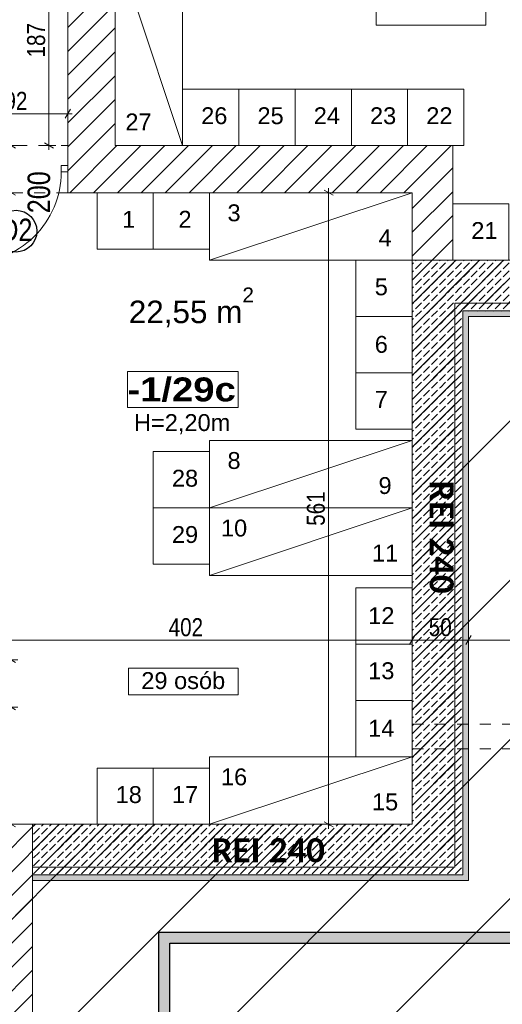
# Model space of a CAD drawing. Header units: centimetres. Extents: x 18292 to 3593338517, y 11794 to 62103.
# Tile 58 of 147: x 898357205 to 898357634, y 53985 to 54859. Entities that reach past the tile are written whole.
import ezdxf

# ---------------------------------------------------------------- set-up
doc = ezdxf.new("R2010")
doc.units = ezdxf.units.CM
doc.header["$MEASUREMENT"] = 0
doc.linetypes.add('Dashed-002', pattern=[20, 10, -10])
for name, color, linetype in [('410-Fundamenty', 7, 'Continuous'), ('499-Wymiary i opisy', 7, 'Continuous'), ('__PROJEKTOWANE', 7, 'Continuous'), ('__PROJEKTOWANE_WYPOSAŻENIE', 7, 'Continuous'), ('MF-NR', 7, 'Continuous'), ('MF_KRESKOWANIE', 7, 'Continuous'), ('MF_NR', 7, 'Continuous'), ('MF_OKNA', 7, 'Continuous'), ('MF_przerywana', 7, 'Continuous'), ('MF_SCIANY_KONSTR', 7, 'Continuous'), ('MF_WIDOK', 7, 'Continuous')]:
    doc.layers.add(name, color=color, linetype=linetype)
doc.styles.add('GENERATED_STYLE_2', font='txt')
doc.styles.add('GENERATED_STYLE_4', font='txt')
doc.styles.add('GENERATED_STYLE_5', font='txt')
doc.styles.add('GENERATED_STYLE_8', font='txt')
doc.dimstyles.new('GENERATED_STYLE__1', dxfattribs={"dimtxt": 16, "dimasz": 6.08, "dimexe": 0.18, "dimexo": 0.0625, "dimgap": 0.09, "dimtad": 1, "dimtih": 1, "dimtoh": 1, "dimdec": 0, "dimzin": 0, "dimdsep": 46, "dimtxsty": 'GENERATED_STYLE_4', "dimblk": 'ARROWHEAD_2', "dimblk1": 'ARROWHEAD_2', "dimblk2": 'ARROWHEAD_2', "dimcen": 0.09, "dimse1": 1, "dimse2": 1, "dimclrd": 7, "dimclre": 7, "dimclrt": 7, "dimadec": 0, "dimazin": 0, "dimtfac": 1, "dimtdec": 4, "dimtmove": 0, "dimatfit": 3, "dimfxl": 0, "dimtolj": 1, "dimtzin": 0, "dimarcsym": 0})
doc.dimstyles.new('GENERATED_STYLE__2', dxfattribs={"dimtxt": 16, "dimasz": 6.08, "dimexe": 0.18, "dimexo": 0.0625, "dimgap": 0.09, "dimtad": 1, "dimtih": 1, "dimtoh": 1, "dimdec": 0, "dimzin": 0, "dimdsep": 46, "dimtxsty": 'GENERATED_STYLE_4', "dimblk": 'ARROWHEAD_2', "dimblk1": 'ARROWHEAD_2', "dimblk2": 'ARROWHEAD_2', "dimcen": 0.09, "dimse1": 1, "dimse2": 1, "dimclrd": 7, "dimclre": 7, "dimclrt": 7, "dimadec": 0, "dimazin": 0, "dimtfac": 1, "dimtdec": 4, "dimtmove": 2, "dimatfit": 3, "dimfxl": 0, "dimtolj": 1, "dimtzin": 0, "dimarcsym": 0})
doc.dimstyles.new('GENERATED_STYLE__3', dxfattribs={"dimtxt": 16, "dimasz": 6.08, "dimexe": 0.18, "dimexo": 0.0625, "dimgap": 0.09, "dimtad": 1, "dimdec": 0, "dimzin": 0, "dimdsep": 46, "dimtxsty": 'GENERATED_STYLE_4', "dimblk": 'ARROWHEAD_2', "dimblk1": 'ARROWHEAD_2', "dimblk2": 'ARROWHEAD_2', "dimcen": 0.09, "dimse1": 1, "dimse2": 1, "dimclrd": 7, "dimclre": 7, "dimclrt": 7, "dimadec": 0, "dimazin": 0, "dimtfac": 1, "dimtdec": 4, "dimtmove": 2, "dimatfit": 3, "dimfxl": 0, "dimtolj": 1, "dimtzin": 0, "dimarcsym": 0})
doc.dimstyles.new('GENERATED_STYLE__4', dxfattribs={"dimtxt": 16, "dimasz": 6.08, "dimexe": 0.18, "dimexo": 0.0625, "dimgap": 0.09, "dimtad": 1, "dimdec": 0, "dimzin": 0, "dimdsep": 46, "dimtxsty": 'GENERATED_STYLE_4', "dimblk": 'ARROWHEAD_2', "dimblk1": 'ARROWHEAD_2', "dimblk2": 'ARROWHEAD_2', "dimcen": 0.09, "dimse1": 1, "dimse2": 1, "dimclrd": 7, "dimclre": 7, "dimclrt": 7, "dimadec": 0, "dimazin": 0, "dimtfac": 1, "dimtdec": 4, "dimtmove": 0, "dimatfit": 3, "dimfxl": 0, "dimtolj": 1, "dimtzin": 0, "dimarcsym": 0})
pattern_1 = [(90, (903196041.2538, 3898003.6053), (-3.4641016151, 0), [2, -4]), (90, (903196039.5217, 3898006.6053), (-3.4641016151, 0), [2, -4]), (150, (903196041.2538, 3898005.6053), (1.7320508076, 3), [2, -4]), (150, (903196037.7897, 3898005.6053), (1.7320508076, 3), [2, -4]), (210, (903196041.2538, 3898003.6053), (-1.7320508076, 3), [2, -4]), (210, (903196037.7897, 3898003.6053), (-1.7320508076, 3), [2, -4])]
pattern_2 = [(45, (903196041.254, 3898003.605), (-7.071067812, 7.071067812), [7.5, -2.5]), (45, (903196041.254, 3898010.676), (-7.071067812, 7.071067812), [7.5, -2.5])]

# ---------------------------------------------------------------- blocks, each defined once
blk = doc.blocks.new('*D342', base_point=(903196041.25, 3898003.61))
at = {"layer": '499-Wymiary i opisy', "color": 7, "linetype": 'Continuous', "lineweight": 13}
for p, q in [((898357483.77, 54703.18), (898357475.77, 54707.8)), ((898357479.77, 54705.49), (898357479.77, 54709.41)), ((898357485.77, 54705.49), (898357473.77, 54705.49)), ((898357479.77, 54144.49), (898357479.77, 54705.49)), ((898357475.77, 54146.8), (898357483.77, 54142.18)), ((898357485.77, 54144.49), (898357473.77, 54144.49)), ((898357479.77, 54140.58), (898357479.77, 54144.49))]:
    blk.add_line(p, q, dxfattribs=at)
at = {"layer": '499-Wymiary i opisy', "color": 7, "lineweight": 13, "insert": (898357476.57, 54409.63), "char_height": 16, "attachment_point": 7, "rotation": 90, "style": 'GENERATED_STYLE_4'}
blk.add_mtext('\\A1;{\\pql;\\fArial Narrow|b0|i0|c238|p34;561}', dxfattribs=at)
blk = doc.blocks.new('ARROWHEAD_2')
at = {"color": 0, "linetype": 'Continuous', "lineweight": 0}
for p, q in [((0, 0), (-1, 0)), ((-0.38, -0.66), (0.38, 0.66))]:
    blk.add_line(p, q, dxfattribs=at)
blk = doc.blocks.new('*D343', base_point=(903196041.25, 3898003.61))
at = {"layer": '499-Wymiary i opisy', "color": 7, "linetype": 'Continuous', "lineweight": 13}
for p, q in [((898357203.45, 54248.49), (898357191.45, 54248.49)), ((898357193.45, 54250.8), (898357201.45, 54246.18)), ((898357197.45, 54144.49), (898357197.45, 54248.49)), ((898357193.45, 54146.8), (898357201.45, 54142.18)), ((898357203.45, 54144.49), (898357191.45, 54144.49)), ((898357197.45, 54140.58), (898357197.45, 54144.49))]:
    blk.add_line(p, q, dxfattribs=at)
at = {"layer": '499-Wymiary i opisy', "color": 7, "lineweight": 13, "insert": (898357194.25, 54181.13), "char_height": 16, "attachment_point": 7, "rotation": 90, "style": 'GENERATED_STYLE_4'}
blk.add_mtext('\\A1;{\\pql;\\fArial Narrow|b0|i0|c238|p34;104}', dxfattribs=at)
blk = doc.blocks.new('*D345', base_point=(903196041.25, 3898003.61))
at = {"layer": '499-Wymiary i opisy', "color": 7, "linetype": 'Continuous', "lineweight": 13}
for p, q in [((898357193.45, 54707.8), (898357201.45, 54703.18)), ((898357203.45, 54705.49), (898357191.45, 54705.49)), ((898357197.45, 54290.49), (898357197.45, 54705.49)), ((898357203.45, 54290.49), (898357191.45, 54290.49)), ((898357193.45, 54292.8), (898357201.45, 54288.18))]:
    blk.add_line(p, q, dxfattribs=at)
at = {"layer": '499-Wymiary i opisy', "color": 7, "lineweight": 13, "insert": (898357194.25, 54482.63), "char_height": 16, "attachment_point": 7, "rotation": 90, "style": 'GENERATED_STYLE_4'}
blk.add_mtext('\\A1;{\\pql;\\fArial Narrow|b0|i0|c238|p34;415}', dxfattribs=at)
blk = doc.blocks.new('*D346', base_point=(903196041.25, 3898003.61))
at = {"layer": '499-Wymiary i opisy', "color": 7, "linetype": 'Continuous', "lineweight": 13}
for p, q in [((898357203.45, 54747.49), (898357191.45, 54747.49)), ((898357193.45, 54749.8), (898357201.45, 54745.18)), ((898357197.45, 54705.49), (898357197.45, 54747.49)), ((898357193.45, 54707.8), (898357201.45, 54703.18)), ((898357203.45, 54705.49), (898357191.45, 54705.49))]:
    blk.add_line(p, q, dxfattribs=at)
at = {"layer": '499-Wymiary i opisy', "color": 7, "lineweight": 13, "insert": (898357194.25, 54725.35), "char_height": 16, "attachment_point": 7, "rotation": 90, "style": 'GENERATED_STYLE_4'}
blk.add_mtext('\\A1;{\\pql;\\fArial Narrow|b0|i0|c238|p34;42}', dxfattribs=at)
blk = doc.blocks.new('*D347', base_point=(903196041.25, 3898003.61))
at = {"layer": '499-Wymiary i opisy', "color": 7, "linetype": 'Continuous', "lineweight": 13}
for p, q in [((898357203.45, 55514.49), (898357191.45, 55514.49)), ((898357193.45, 55516.8), (898357201.45, 55512.18)), ((898357197.45, 54747.49), (898357197.45, 55514.49)), ((898357203.45, 54747.49), (898357191.45, 54747.49)), ((898357193.45, 54749.8), (898357201.45, 54745.18))]:
    blk.add_line(p, q, dxfattribs=at)
at = {"layer": '499-Wymiary i opisy', "color": 7, "lineweight": 13, "insert": (898357194.25, 55115.63), "char_height": 16, "attachment_point": 7, "rotation": 90, "style": 'GENERATED_STYLE_4'}
blk.add_mtext('\\A1;{\\pql;\\fArial Narrow|b0|i0|c238|p34;767}', dxfattribs=at)
blk = doc.blocks.new('*D357', base_point=(903196041.25, 3898003.61))
at = {"layer": '499-Wymiary i opisy', "color": 7, "linetype": 'Continuous', "lineweight": 13}
for p, q in [((898356912.28, 55639.09), (898356907.66, 55631.09)), ((898356909.97, 55629.09), (898356909.97, 55641.09)), ((898356909.97, 55635.09), (898357247.97, 55635.09)), ((898357250.28, 55639.09), (898357245.66, 55631.09)), ((898357247.97, 55629.09), (898357247.97, 55641.09))]:
    blk.add_line(p, q, dxfattribs=at)
at = {"layer": '499-Wymiary i opisy', "color": 7, "lineweight": 13, "insert": (898357063.61, 55638.29), "char_height": 16, "attachment_point": 7, "style": 'GENERATED_STYLE_4'}
blk.add_mtext('\\A1;{\\pql;\\fArial Narrow|b0|i0|c238|p34;338}', dxfattribs=at)
blk = doc.blocks.new('*D358', base_point=(903196041.25, 3898003.61))
at = {"layer": '499-Wymiary i opisy', "color": 7, "linetype": 'Continuous', "lineweight": 13}
for p, q in [((898357250.28, 55639.09), (898357245.66, 55631.09)), ((898357247.97, 55629.09), (898357247.97, 55641.09)), ((898357247.97, 55635.09), (898357289.97, 55635.09)), ((898357292.28, 55639.09), (898357287.66, 55631.09)), ((898357289.97, 55629.09), (898357289.97, 55641.09))]:
    blk.add_line(p, q, dxfattribs=at)
at = {"layer": '499-Wymiary i opisy', "color": 7, "lineweight": 13, "insert": (898357258.73, 55638.29), "char_height": 16, "attachment_point": 7, "style": 'GENERATED_STYLE_4'}
blk.add_mtext('\\A1;{\\pql;\\fArial Narrow|b0|i0|c238|p34;42}', dxfattribs=at)
blk = doc.blocks.new('*D420', base_point=(903196041.25, 3898003.61))
at = {"layer": '499-Wymiary i opisy', "color": 7, "linetype": 'Continuous', "lineweight": 13}
for p, q in [((898357237.24, 54934.49), (898357225.24, 54934.49)), ((898357227.24, 54936.8), (898357235.24, 54932.18)), ((898357231.24, 54747.49), (898357231.24, 54934.49)), ((898357237.24, 54747.49), (898357225.24, 54747.49)), ((898357227.24, 54749.8), (898357235.24, 54745.18)), ((898357231.24, 54743.58), (898357231.24, 54747.49))]:
    blk.add_line(p, q, dxfattribs=at)
at = {"layer": '499-Wymiary i opisy', "color": 7, "lineweight": 13, "insert": (898357228.04, 54825.63), "char_height": 16, "attachment_point": 7, "rotation": 90, "style": 'GENERATED_STYLE_4'}
blk.add_mtext('\\A1;{\\pql;\\fArial Narrow|b0|i0|c238|p34;187}', dxfattribs=at)
blk = doc.blocks.new('*D439', base_point=(903196041.25, 3898003.61))
at = {"layer": '499-Wymiary i opisy', "color": 7, "linetype": 'Continuous', "lineweight": 13}
for p, q in [((898357158.28, 54779.67), (898357153.66, 54771.67)), ((898357155.97, 54769.67), (898357155.97, 54781.67)), ((898357245.66, 54771.67), (898357250.28, 54779.67)), ((898357247.97, 54769.67), (898357247.97, 54781.67)), ((898357155.97, 54775.67), (898357247.97, 54775.67)), ((898357247.97, 54775.67), (898357251.88, 54775.67))]:
    blk.add_line(p, q, dxfattribs=at)
at = {"layer": '499-Wymiary i opisy', "color": 7, "lineweight": 13, "insert": (898357191.73, 54778.87), "char_height": 16, "attachment_point": 7, "style": 'GENERATED_STYLE_4'}
blk.add_mtext('\\A1;{\\pql;\\fArial Narrow|b0|i0|c238|p34;92}', dxfattribs=at)
blk = doc.blocks.new('*D502', base_point=(903196041.25, 3898003.61))
at = {"layer": '499-Wymiary i opisy', "color": 7, "linetype": 'Continuous', "lineweight": 13}
for p, q in [((898357151.97, 54302.15), (898357151.97, 54314.15)), ((898357553.97, 54302.15), (898357553.97, 54314.15)), ((898357154.28, 54312.15), (898357149.66, 54304.15)), ((898357151.97, 54308.15), (898357553.97, 54308.15)), ((898357556.28, 54312.15), (898357551.66, 54304.15))]:
    blk.add_line(p, q, dxfattribs=at)
at = {"layer": '499-Wymiary i opisy', "color": 7, "lineweight": 13, "insert": (898357337.61, 54311.35), "char_height": 16, "attachment_point": 7, "style": 'GENERATED_STYLE_4'}
blk.add_mtext('\\A1;{\\pql;\\fArial Narrow|b0|i0|c238|p34;402}', dxfattribs=at)
blk = doc.blocks.new('*D503', base_point=(903196041.25, 3898003.61))
at = {"layer": '499-Wymiary i opisy', "color": 7, "linetype": 'Continuous', "lineweight": 13}
for p, q in [((898357553.97, 54302.15), (898357553.97, 54314.15)), ((898357603.97, 54302.15), (898357603.97, 54314.15)), ((898357556.28, 54312.15), (898357551.66, 54304.15)), ((898357553.97, 54308.15), (898357603.97, 54308.15)), ((898357606.28, 54312.15), (898357601.66, 54304.15))]:
    blk.add_line(p, q, dxfattribs=at)
at = {"layer": '499-Wymiary i opisy', "color": 7, "lineweight": 13, "insert": (898357568.73, 54311.35), "char_height": 16, "attachment_point": 7, "style": 'GENERATED_STYLE_4'}
blk.add_mtext('\\A1;{\\pql;\\fArial Narrow|b0|i0|c238|p34;50}', dxfattribs=at)
blk = doc.blocks.new('*D504', base_point=(903196041.25, 3898003.61))
at = {"layer": '499-Wymiary i opisy', "color": 7, "linetype": 'Continuous', "lineweight": 13}
for p, q in [((898357603.97, 54302.15), (898357603.97, 54314.15)), ((898358008.97, 54302.15), (898358008.97, 54314.15)), ((898357606.28, 54312.15), (898357601.66, 54304.15)), ((898357603.97, 54308.15), (898358008.97, 54308.15)), ((898358011.28, 54312.15), (898358006.66, 54304.15))]:
    blk.add_line(p, q, dxfattribs=at)
at = {"layer": '499-Wymiary i opisy', "color": 7, "lineweight": 13, "char_height": 16, "attachment_point": 7, "style": 'GENERATED_STYLE_4'}
for s, insert in [('\\A1;{\\pql;\\fArial Narrow|b0|i0|c238|p34;min. 400}', (898357798.45, 54311.35)), ('\\A1;{\\pql;\\fArial Narrow|b0|i0|c238|p34;24}', (898357986.18, 54311.35))]:
    blk.add_mtext(s, dxfattribs=dict(at, insert=insert))
blk = doc.blocks.new('*D518', base_point=(903196041.25, 3898003.61))
at = {"layer": '499-Wymiary i opisy', "color": 7, "linetype": 'Continuous', "lineweight": 13}
for p, q in [((898356693.28, 55007.95), (898356688.66, 54999.95)), ((898356690.97, 54997.95), (898356690.97, 55009.95)), ((898356690.97, 55003.95), (898357247.97, 55003.95)), ((898357250.28, 55007.95), (898357245.66, 54999.95)), ((898357247.97, 54997.95), (898357247.97, 55009.95))]:
    blk.add_line(p, q, dxfattribs=at)
at = {"layer": '499-Wymiary i opisy', "color": 7, "lineweight": 13, "insert": (898356954.11, 55007.15), "char_height": 16, "attachment_point": 7, "style": 'GENERATED_STYLE_4'}
blk.add_mtext('\\A1;{\\pql;\\fArial Narrow|b0|i0|c238|p34;557}', dxfattribs=at)
blk = doc.blocks.new('*D519', base_point=(903196041.25, 3898003.61))
at = {"layer": '499-Wymiary i opisy', "color": 7, "linetype": 'Continuous', "lineweight": 13}
for p, q in [((898357250.28, 55007.95), (898357245.66, 54999.95)), ((898357247.97, 54997.95), (898357247.97, 55009.95)), ((898357247.97, 55003.95), (898357289.97, 55003.95)), ((898357292.28, 55007.95), (898357287.66, 54999.95)), ((898357289.97, 54997.95), (898357289.97, 55009.95))]:
    blk.add_line(p, q, dxfattribs=at)
at = {"layer": '499-Wymiary i opisy', "color": 7, "lineweight": 13, "insert": (898357258.73, 55007.15), "char_height": 16, "attachment_point": 7, "style": 'GENERATED_STYLE_4'}
blk.add_mtext('\\A1;{\\pql;\\fArial Narrow|b0|i0|c238|p34;42}', dxfattribs=at)

msp = doc.modelspace()

# ---------------------------------------------------------------- hatches: boundary and pattern name
at = {"layer": '410-Fundamenty', "linetype": 'Continuous', "lineweight": 0, "true_color": 0x000000}
h = msp.add_hatch(dxfattribs=at)
h.set_pattern_fill('beton_0006', color=18, style=0, pattern_type=2)
h.set_pattern_definition(pattern_2)
h.paths.add_polyline_path([(898357578.97, 54119.49), (898357578.97, 54620.49), (898357553.97, 54645.49), (898357553.97, 54144.49)])
h = msp.add_hatch(dxfattribs=at)
h.set_pattern_fill('beton_0006', color=18, style=0, pattern_type=2)
h.set_pattern_definition(pattern_2)
h.paths.add_polyline_path([(898357578.97, 54620.49), (898357878.97, 54620.49), (898357853.97, 54645.49), (898357553.97, 54645.49)])
h = msp.add_hatch(dxfattribs=at)
h.set_pattern_fill('beton_0006', color=18, style=0, pattern_type=2)
h.set_pattern_definition(pattern_2)
h.paths.add_polyline_path([(898357583.97, 54114.49), (898357583.97, 54615.49), (898357578.97, 54620.49), (898357578.97, 54119.49)])
h = msp.add_hatch(dxfattribs=at)
h.set_pattern_fill('beton_0006', color=18, style=0, pattern_type=2)
h.set_pattern_definition(pattern_2)
h.paths.add_polyline_path([(898357583.97, 54615.49), (898357883.97, 54615.49), (898357878.97, 54620.49), (898357578.97, 54620.49)])
h = msp.add_hatch(dxfattribs=at)
h.set_pattern_fill('beton_0006', color=18, style=0, pattern_type=2)
h.set_pattern_definition(pattern_2)
h.paths.add_polyline_path([(898357598.97, 54099.49), (898357598.97, 54600.49), (898357583.97, 54615.49), (898357583.97, 54114.49)])
h = msp.add_hatch(dxfattribs=at)
h.set_pattern_fill('beton_0006', color=18, style=0, pattern_type=2)
h.set_pattern_definition(pattern_2)
h.paths.add_polyline_path([(898357598.97, 54600.49), (898357898.97, 54600.49), (898357883.97, 54615.49), (898357583.97, 54615.49)])
h = msp.add_hatch(dxfattribs=at)
h.set_pattern_fill('Styropian_0006', color=18, style=0, pattern_type=2)
h.set_pattern_definition(pattern_1)
h.paths.add_polyline_path([(898357603.97, 54094.49), (898357603.97, 54595.49), (898357598.97, 54600.49), (898357598.97, 54099.49)])
h = msp.add_hatch(dxfattribs=at)
h.set_pattern_fill('Styropian_0006', color=18, style=0, pattern_type=2)
h.set_pattern_definition(pattern_1)
h.paths.add_polyline_path([(898357603.97, 54595.49), (898357903.97, 54595.49), (898357898.97, 54600.49), (898357598.97, 54600.49)])
h = msp.add_hatch(dxfattribs=at)
h.set_pattern_fill('beton_0006', color=18, style=0, pattern_type=2)
h.set_pattern_definition(pattern_2)
h.paths.add_polyline_path([(898357216.65, 54119.49), (898357578.97, 54119.49), (898357553.97, 54144.49), (898357216.65, 54144.49)])
h = msp.add_hatch(dxfattribs=at)
h.set_pattern_fill('beton_0006', color=18, style=0, pattern_type=2)
h.set_pattern_definition(pattern_2)
h.paths.add_polyline_path([(898357216.65, 54114.49), (898357583.97, 54114.49), (898357578.97, 54119.49), (898357216.65, 54119.49)])
h = msp.add_hatch(dxfattribs=at)
h.set_pattern_fill('beton_0006', color=18, style=0, pattern_type=2)
h.set_pattern_definition(pattern_2)
h.paths.add_polyline_path([(898357216.65, 54099.49), (898357598.97, 54099.49), (898357583.97, 54114.49), (898357216.65, 54114.49)])
h = msp.add_hatch(dxfattribs=at)
h.set_pattern_fill('Styropian_0006', color=18, style=0, pattern_type=2)
h.set_pattern_definition(pattern_1)
h.paths.add_polyline_path([(898357216.65, 54094.49), (898357603.97, 54094.49), (898357598.97, 54099.49), (898357216.65, 54099.49)])
at = {"layer": '__PROJEKTOWANE', "linetype": 'Continuous', "lineweight": 13}
h = msp.add_hatch(dxfattribs=at)
h.set_pattern_fill('Bloczki_ceramiczne_kopia_8A', color=150, style=0, pattern_type=2)
h.set_pattern_definition([(45, (903196041.25, 3898003.61), (-70.7106781, 70.7106781), [])])
h.paths.add_polyline_path([(898357581.97, 54617.49), (898357881.97, 54617.49), (898357881.97, 55810.49), (898357600.97, 55810.49), (898357600.97, 56706.54), (898357961.07, 56706.54), (898357959.15, 56167.49), (898358238.97, 56167.49), (898358238.97, 54260.49), (898357938.97, 54260.49), (898357938.97, 53759.49), (898355999.97, 53759.49), (898355999.97, 54560.49), (898355701, 54560.49), (898355699.98, 55446.69), (898353981.16, 55446.61), (898353981.16, 55792.49), (898356056.97, 55792.49), (898356056.97, 54917.49), (898356356.97, 54917.49), (898356356.97, 54116.49), (898357581.97, 54116.49)])
at = {"layer": '__PROJEKTOWANE', "linetype": 'Continuous', "lineweight": 25}
h = msp.add_hatch(color=230, dxfattribs=at)
h.paths.add_polyline_path([(898355781.94, 56613.92), (898355781.94, 54825.65), (898356258.5, 54825.65), (898356258.5, 54038.82), (898356689.42, 54038.82), (898356689.42, 53475.15), (898357338.8, 53475.15), (898357338.8, 54038.82), (898357678.89, 54038.82), (898357678.89, 54541.02), (898357971.09, 54541.02), (898357971.09, 55897.12), (898356706.18, 55897.12), (898356706.18, 56613.92)])
h.paths.add_polyline_path([(898356699.42, 53485.15), (898356699.42, 54048.82), (898356268.5, 54048.82), (898356268.5, 54835.65), (898355791.94, 54835.65), (898355791.94, 56603.92), (898356696.18, 56603.92), (898356696.18, 55887.12), (898357961.09, 55887.12), (898357961.09, 54551.02), (898357668.89, 54551.02), (898357668.89, 54048.82), (898357328.8, 54048.82), (898357328.8, 53485.15)], flags=0)
at = {"layer": 'MF_KRESKOWANIE', "linetype": 'Continuous', "lineweight": 13}
h = msp.add_hatch(dxfattribs=at)
h.set_pattern_fill('bloczki_ceramiczne_0006', color=250, style=0, pattern_type=2)
h.set_pattern_definition([(45, (903196041.254, 3898003.605), (-10.606601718, 10.606601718), [])])
h.paths.add_polyline_path([(898356046.97, 54907.49), (898356346.97, 54907.49), (898356346.97, 54896.49), (898356346.97, 54735.49), (898356346.97, 54106.49), (898356414.97, 54106.49), (898356722.97, 54106.49), (898356722.97, 53966.49), (898356764.97, 53966.49), (898357046.65, 53966.49), (898357046.65, 53894.49), (898357046.65, 53558.49), (898357216.65, 53558.49), (898357216.65, 53894.49), (898357216.65, 53966.49), (898357216.65, 54106.49), (898357591.97, 54106.49), (898357591.97, 54607.49), (898357891.97, 54607.49), (898357891.97, 54660.49), (898357891.97, 55820.49), (898357572.97, 55820.49), (898356796.97, 55820.49), (898356796.97, 55776.49), (898356867.97, 55776.49), (898356867.97, 55556.49), (898356800.97, 55556.49), (898356790.97, 55556.49), (898356790.97, 55514.49), (898357010.97, 55514.49), (898357010.97, 55556.49), (898356909.97, 55556.49), (898356909.97, 55776.49), (898357247.97, 55776.49), (898357247.97, 55556.49), (898357090.97, 55556.49), (898357090.97, 55514.49), (898357289.97, 55514.49), (898357289.97, 55776.49), (898357553.97, 55776.49), (898357853.97, 55776.49), (898357853.97, 55234.49), (898357553.97, 55234.49), (898357289.97, 55234.49), (898357289.97, 55434.49), (898357247.97, 55434.49), (898357247.97, 55393.49), (898357247.97, 55026.49), (898357289.97, 55026.49), (898357289.97, 55192.49), (898357853.97, 55192.49), (898357853.97, 54645.49), (898357589.97, 54645.49), (898357589.97, 54735.49), (898357589.97, 54747.49), (898357289.97, 54747.49), (898357289.97, 54934.49), (898357247.97, 54934.49), (898357247.97, 54747.49), (898357247.97, 54705.49), (898357553.97, 54705.49), (898357553.97, 54144.49), (898357151.97, 54144.49), (898357151.97, 54705.49), (898357155.97, 54705.49), (898357155.97, 54747.49), (898357057.97, 54747.49), (898357057.97, 54705.49), (898357109.97, 54705.49), (898357109.97, 54290.49), (898357084.97, 54290.49), (898357099.97, 54248.49), (898357109.97, 54248.49), (898357109.97, 54144.49), (898356929.97, 54144.49), (898356929.97, 54147.49), (898356887.97, 54147.49), (898356887.97, 54144.49), (898356874.97, 54144.49), (898356874.97, 54106.49), (898357178.65, 54106.49), (898357178.65, 54008.49), (898357178.65, 53894.49), (898357178.31, 53894.49), (898357178.31, 53600.49), (898357088.65, 53600.49), (898357088.65, 53894.49), (898357088.65, 53983.49), (898357063.65, 54008.49), (898356764.97, 54008.49), (898356764.97, 54106.49), (898356814.97, 54106.49), (898356814.97, 54144.49), (898356764.97, 54144.49), (898356764.97, 54159.49), (898356722.97, 54159.49), (898356722.97, 54144.49), (898356384.97, 54144.49), (898356384.97, 54705.49), (898356524.97, 54705.49), (898356524.97, 54747.49), (898356384.97, 54747.49), (898356384.97, 54907.49), (898356648.97, 54907.49), (898356648.97, 54871.49), (898356690.97, 54871.49), (898356690.97, 55099.49), (898356648.97, 55099.49), (898356648.97, 54945.49), (898356394.97, 54945.49), (898356084.97, 54945.49), (898356084.97, 55790.1), (898356547.51, 55790.44), (898356547.65, 55820.49), (898356084.97, 55820.49), (898356060.97, 55782.49), (898356046.97, 55782.49), (898356046.97, 54945.49)])

# ---------------------------------------------------------------- linework, layer by layer
at = {"layer": '410-Fundamenty', "color": 7, "linetype": 'Continuous', "lineweight": 13}
for p, q in [((898357598.97, 54099.49), (898357598.97, 54600.49)), ((898357598.97, 54600.49), (898357898.97, 54600.49)), ((898357216.65, 54099.49), (898357598.97, 54099.49))]:
    msp.add_line(p, q, dxfattribs=at)
at = {"layer": '410-Fundamenty', "color": 7, "linetype": 'Continuous', "lineweight": 13, "flags": 128}
for points in [[(898357553.97, 54645.49), (898357553.97, 54144.49)], [(898357853.97, 54645.49), (898357553.97, 54645.49)], [(898357603.97, 54094.49), (898357603.97, 54595.49)], [(898357603.97, 54595.49), (898357903.97, 54595.49)], [(898357553.97, 54144.49), (898357216.65, 54144.49)], [(898357216.65, 54119.49), (898357216.65, 54144.49)], [(898357216.65, 54114.49), (898357216.65, 54119.49)], [(898357216.65, 54099.49), (898357216.65, 54114.49)], [(898357216.65, 54094.49), (898357216.65, 54099.49)], [(898357216.65, 54094.49), (898357603.97, 54094.49)]]:
    msp.add_lwpolyline(points, dxfattribs=at)
at = {"layer": '__PROJEKTOWANE', "color": 230, "linetype": 'Continuous', "lineweight": 25, "flags": 128}
for points in [[(898356689.42, 53475.15), (898357338.8, 53475.15), (898357338.8, 54038.82), (898357678.89, 54038.82), (898357678.89, 54541.02), (898357971.09, 54541.02), (898357971.09, 55897.12), (898356706.18, 55897.12), (898356706.18, 56613.92), (898355781.96, 56613.92), (898355781.96, 54825.65), (898356258.5, 54825.65), (898356258.5, 54038.82), (898356689.42, 54038.82)], [(898356699.42, 53485.15), (898357328.8, 53485.15), (898357328.8, 54048.82), (898357668.89, 54048.82), (898357668.89, 54551.02), (898357961.09, 54551.02), (898357961.09, 55887.12), (898356696.18, 55887.12), (898356696.18, 56603.92), (898355791.94, 56603.92), (898355791.94, 54835.65), (898356268.5, 54835.65), (898356268.5, 54048.82), (898356699.42, 54048.82)]]:
    msp.add_lwpolyline(points, close=True, dxfattribs=at)
at = {"layer": '__PROJEKTOWANE', "color": 7, "linetype": 'Continuous', "lineweight": 25}
msp.add_circle((898357201.97, 54671.35), 18.52, dxfattribs=at)
at = {"layer": '__PROJEKTOWANE_WYPOSAŻENIE', "color": 7, "linetype": 'Continuous', "lineweight": 13}
for p, q in [((898357349.97, 54747.49), (898357289.97, 54927.49)), ((898357373.97, 54645.49), (898357553.97, 54705.49)), ((898357373.97, 54425.49), (898357553.97, 54485.49)), ((898357373.97, 54365.49), (898357553.97, 54425.49)), ((898357373.97, 54144.49), (898357553.97, 54204.49))]:
    msp.add_line(p, q, dxfattribs=at)
at = {"layer": '__PROJEKTOWANE_WYPOSAŻENIE', "color": 7, "linetype": 'Continuous', "lineweight": 13, "flags": 128}
for points in [[(898357289.97, 54747.49), (898357349.97, 54747.49), (898357349.97, 54927.49), (898357289.97, 54927.49)], [(898357399.97, 54797.49), (898357399.97, 54747.49), (898357349.97, 54747.49), (898357349.97, 54797.49)], [(898357449.97, 54797.49), (898357449.97, 54747.49), (898357399.97, 54747.49), (898357399.97, 54797.49)], [(898357499.97, 54797.49), (898357499.97, 54747.49), (898357449.97, 54747.49), (898357449.97, 54797.49)], [(898357549.97, 54797.49), (898357549.97, 54747.49), (898357499.97, 54747.49), (898357499.97, 54797.49)], [(898357599.97, 54797.49), (898357599.97, 54747.49), (898357549.97, 54747.49), (898357549.97, 54797.49)], [(898357323.97, 54705.49), (898357323.97, 54655.49), (898357273.97, 54655.49), (898357273.97, 54705.49)], [(898357373.97, 54705.49), (898357373.97, 54655.49), (898357323.97, 54655.49), (898357323.97, 54705.49)], [(898357373.97, 54645.49), (898357373.97, 54705.49), (898357553.97, 54705.49), (898357553.97, 54645.49)], [(898357639.97, 54695.49), (898357639.97, 54645.49), (898357589.97, 54645.49), (898357589.97, 54695.49)], [(898357503.97, 54595.49), (898357503.97, 54645.49), (898357553.97, 54645.49), (898357553.97, 54595.49)], [(898357503.97, 54595.49), (898357503.97, 54545.49), (898357553.97, 54545.49), (898357553.97, 54595.49)], [(898357503.97, 54495.49), (898357503.97, 54545.49), (898357553.97, 54545.49), (898357553.97, 54495.49)], [(898357373.97, 54425.49), (898357373.97, 54485.49), (898357553.97, 54485.49), (898357553.97, 54425.49)], [(898357373.97, 54475.49), (898357373.97, 54425.49), (898357323.97, 54425.49), (898357323.97, 54475.49)], [(898357373.97, 54425.49), (898357373.97, 54375.49), (898357323.97, 54375.49), (898357323.97, 54425.49)], [(898357373.97, 54365.49), (898357373.97, 54425.49), (898357553.97, 54425.49), (898357553.97, 54365.49)], [(898357503.97, 54354.49), (898357503.97, 54304.49), (898357553.97, 54304.49), (898357553.97, 54354.49)], [(898357503.97, 54254.49), (898357503.97, 54304.49), (898357553.97, 54304.49), (898357553.97, 54254.49)], [(898357503.97, 54254.49), (898357503.97, 54204.49), (898357553.97, 54204.49), (898357553.97, 54254.49)], [(898357373.97, 54144.49), (898357373.97, 54204.49), (898357553.97, 54204.49), (898357553.97, 54144.49)], [(898357323.97, 54194.49), (898357323.97, 54144.49), (898357273.97, 54144.49), (898357273.97, 54194.49)], [(898357373.97, 54194.49), (898357373.97, 54144.49), (898357323.97, 54144.49), (898357323.97, 54194.49)]]:
    msp.add_lwpolyline(points, close=True, dxfattribs=at)
at = {"layer": '__PROJEKTOWANE_WYPOSAŻENIE', "color": 150, "linetype": 'Continuous', "lineweight": 13, "flags": 128}
for points in [[(898357522.06, 54878.03), (898357619.46, 54878.03), (898357619.46, 54854.46), (898357522.06, 54854.46)], [(898357301.88, 54283.07), (898357399.28, 54283.07), (898357399.28, 54259.5), (898357301.88, 54259.5)]]:
    msp.add_lwpolyline(points, close=True, dxfattribs=at)
at = {"layer": '__PROJEKTOWANE_WYPOSAŻENIE', "color": 7, "linetype": 'Dashed-002', "lineweight": 13, "flags": 128}
for points in [[(898357553.97, 54233.5), (898357766.78, 54233.5)], [(898357553.97, 54211.56), (898357757.69, 54211.56)]]:
    msp.add_lwpolyline(points, dxfattribs=at)
at = {"layer": 'MF-NR', "color": 7, "linetype": 'Continuous', "lineweight": 13}
for p, q in [((898357301.01, 54546.64), (898357394.34, 54546.64)), ((898357301.01, 54514.75), (898357301.01, 54546.64)), ((898357399.34, 54546.64), (898357399.34, 54514.75))]:
    msp.add_line(p, q, dxfattribs=at)
at = {"layer": 'MF-NR', "color": 7, "linetype": 'Continuous', "lineweight": 13, "flags": 128}
msp.add_lwpolyline([(898357394.34, 54514.75), (898357301.01, 54514.75)], dxfattribs=at)
at = {"layer": 'MF_OKNA', "color": 7, "linetype": 'Continuous', "lineweight": 13}
for p, q in [((898357247.97, 54729.74), (898357242.22, 54729.74)), ((898357242.22, 54729.74), (898357242.22, 54723.99)), ((898357242.22, 54723.99), (898357247.97, 54723.99)), ((898357247.97, 54726.49), (898357247.97, 54728.99))]:
    msp.add_line(p, q, dxfattribs=at)
msp.add_arc((898357161.72, 54723.99), 80.5, 268.36275, 0, dxfattribs=at)
at = {"layer": 'MF_przerywana', "color": 7, "linetype": 'Dashed-002', "lineweight": 13, "flags": 128}
msp.add_lwpolyline([(898357247.97, 54705.49), (898357155.97, 54705.49), (898357155.97, 54747.49), (898357247.97, 54747.49)], close=True, dxfattribs=at)
at = {"layer": 'MF_SCIANY_KONSTR', "color": 7, "linetype": 'Continuous', "lineweight": 13}
for p, q in [((898357247.97, 54747.49), (898357247.97, 54934.49)), ((898357289.97, 54934.49), (898357289.97, 54747.49)), ((898357247.97, 54705.49), (898357247.97, 54747.49)), ((898357289.97, 54747.49), (898357589.97, 54747.49)), ((898357589.97, 54747.49), (898357589.97, 54735.49)), ((898357589.97, 54735.49), (898357589.97, 54645.49)), ((898357553.97, 54705.49), (898357247.97, 54705.49)), ((898357247.97, 54705.49), (898357553.97, 54705.49)), ((898357553.97, 54144.49), (898357553.97, 54705.49)), ((898357589.97, 54645.49), (898357853.97, 54645.49)), ((898357591.97, 54607.49), (898357891.97, 54607.49)), ((898357591.97, 54106.49), (898357591.97, 54607.49)), ((898357151.97, 54144.49), (898357553.97, 54144.49)), ((898357216.65, 54106.49), (898357591.97, 54106.49)), ((898357216.65, 54106.49), (898357216.65, 53966.49)), ((898357584.97, 54106.49), (898357554.97, 54106.49))]:
    msp.add_line(p, q, dxfattribs=at)
at = {"layer": 'MF_WIDOK', "color": 5, "linetype": 'Continuous', "lineweight": 15, "flags": 128}
msp.add_lwpolyline([(898357301.01, 54546.64), (898357399.34, 54546.64), (898357399.34, 54514.75), (898357301.01, 54514.75)], close=True, dxfattribs=at)

# ---------------------------------------------------------------- texts
at = {"layer": '__PROJEKTOWANE', "color": 150, "lineweight": 13, "insert": (898357302.18, 54585.92), "char_height": 20, "attachment_point": 7, "style": 'GENERATED_STYLE_2'}
msp.add_mtext('{\\fArial|b0|i0|c238|p38;22,55 m{\\H0.66x;\\S2^  ;}}', dxfattribs=at)
at = {"layer": '__PROJEKTOWANE', "color": 7, "linetype": 'Continuous', "lineweight": 13, "insert": (898357349.59, 54508.81), "char_height": 15, "attachment_point": 2, "style": 'GENERATED_STYLE_2'}
msp.add_mtext('\\A1;{\\pqc;\\fArial|b0|i0|c238|p38;H=2,20m}', dxfattribs=at)
at = {"layer": '__PROJEKTOWANE', "color": 1, "linetype": 'Continuous', "lineweight": 13, "insert": (898357569.36, 54449.88), "char_height": 21.2625, "attachment_point": 7, "rotation": 270, "style": 'GENERATED_STYLE_8'}
msp.add_mtext('\\A1;{\\pql;\\fCalibri Light|b1|i0|c238|p34;REI 240}', dxfattribs=at)
at = {"layer": '__PROJEKTOWANE', "color": 1, "linetype": 'Continuous', "lineweight": 13, "insert": (898357375.93, 54110.61), "char_height": 21.2625, "attachment_point": 7, "style": 'GENERATED_STYLE_8'}
msp.add_mtext('\\A1;{\\pql;\\fCalibri Light|b1|i0|c238|p34;REI 240}', dxfattribs=at)
at = {"layer": '__PROJEKTOWANE_WYPOSAŻENIE', "color": 150, "linetype": 'Continuous', "lineweight": 13, "char_height": 15, "attachment_point": 2, "style": 'GENERATED_STYLE_2'}
for s, insert in [('\\A1;{\\pqc;\\fArial|b0|i0|c238|p38;26}', (898357378.16, 54781.4)), ('\\A1;{\\pqc;\\fArial|b0|i0|c238|p38;25}', (898357428.16, 54781.4)), ('\\A1;{\\pqc;\\fArial|b0|i0|c238|p38;24}', (898357478.16, 54781.4)), ('\\A1;{\\pqc;\\fArial|b0|i0|c238|p38;23}', (898357528.16, 54781.4)), ('\\A1;{\\pqc;\\fArial|b0|i0|c238|p38;22}', (898357578.16, 54781.4)), ('\\A1;{\\pqc;\\fArial|b0|i0|c238|p38;27}', (898357310.78, 54775.87)), ('\\A1;{\\pqc;\\fArial|b0|i0|c238|p38;1}', (898357302.16, 54689.4)), ('\\A1;{\\pqc;\\fArial|b0|i0|c238|p38;2}', (898357352.16, 54689.4)), ('\\A1;{\\pqc;\\fArial|b0|i0|c238|p38;3}', (898357395.72, 54695.14)), ('\\A1;{\\pqc;\\fArial|b0|i0|c238|p38;4}', (898357529.91, 54672.9)), ('\\A1;{\\pqc;\\fArial|b0|i0|c238|p38;21}', (898357618.16, 54679.4)), ('\\A1;{\\pqc;\\fArial|b0|i0|c238|p38;5}', (898357526.56, 54629.4)), ('\\A1;{\\pqc;\\fArial|b0|i0|c238|p38;6}', (898357526.56, 54578.3)), ('\\A1;{\\pqc;\\fArial|b0|i0|c238|p38;7}', (898357526.56, 54529.4)), ('\\A1;{\\pqc;\\fArial|b0|i0|c238|p38;8}', (898357395.72, 54475.14)), ('\\A1;{\\pqc;\\fArial|b0|i0|c238|p38;28}', (898357352.16, 54459.4)), ('\\A1;{\\pqc;\\fArial|b0|i0|c238|p38;9}', (898357529.91, 54452.9)), ('\\A1;{\\pqc;\\fArial|b0|i0|c238|p38;29}', (898357352.16, 54409.4)), ('\\A1;{\\pqc;\\fArial|b0|i0|c238|p38;10}', (898357395.72, 54415.14)), ('\\A1;{\\pqc;\\fArial|b0|i0|c238|p38;11}', (898357529.91, 54392.9)), ('\\A1;{\\pqc;\\fArial|b0|i0|c238|p38;12}', (898357526.56, 54337.3)), ('\\A1;{\\pqc;\\fArial|b0|i0|c238|p38;13}', (898357526.56, 54288.4)), ('\\A1;{\\pqc;\\fArial|b0|i0|c238|p38;29 osób}', (898357350.58, 54279.64)), ('\\A1;{\\pqc;\\fArial|b0|i0|c238|p38;14}', (898357526.56, 54237.3)), ('\\A1;{\\pqc;\\fArial|b0|i0|c238|p38;16}', (898357395.72, 54194.14)), ('\\A1;{\\pqc;\\fArial|b0|i0|c238|p38;18}', (898357302.16, 54178.4)), ('\\A1;{\\pqc;\\fArial|b0|i0|c238|p38;17}', (898357352.16, 54178.4)), ('\\A1;{\\pqc;\\fArial|b0|i0|c238|p38;15}', (898357529.91, 54171.9))]:
    msp.add_mtext(s, dxfattribs=dict(at, insert=insert))
at = {"layer": 'MF_NR', "color": 7, "linetype": 'Continuous', "lineweight": 13, "insert": (898357300.92, 54519.52), "char_height": 21.2625, "attachment_point": 7, "style": 'GENERATED_STYLE_5'}
msp.add_mtext('\\A1;{\\pql;\\fArial Black|b0|i0|c238|p38;-1/29c}', dxfattribs=at)
at = {"layer": 'MF_OKNA', "color": 7, "linetype": 'Continuous', "lineweight": 13, "insert": (898357222.39, 54687.28), "char_height": 20, "attachment_point": 4, "rotation": 90, "style": 'GENERATED_STYLE_2'}
msp.add_mtext('\\A1;{\\W0.800000x;\\pql;\\fArial|b0|i0|c238|p38;200}', dxfattribs=at)
at = {"layer": 'MF_OKNA', "color": 7, "linetype": 'Continuous', "lineweight": 13, "insert": (898357188, 54672.49), "char_height": 20, "attachment_point": 4, "style": 'GENERATED_STYLE_2'}
msp.add_mtext('\\A1;{\\W0.800000x;\\pql;\\fArial|b0|i0|c238|p38;D2}', dxfattribs=at)

# ---------------------------------------------------------------- dimensions: what is measured, and where the dimension line sits
at = {"layer": '499-Wymiary i opisy', "color": 7, "linetype": 'Continuous', "lineweight": 13}
for base, p1, p2, picture, middle in [((898357289.97, 55635.09), (898357247.97, 54747.49), (898357289.97, 55776.49), '*D358', (898357270.93, 55646.29)), ((898357247.97, 55635.09), (898356909.97, 55556.49), (898357247.97, 54747.49), '*D357', (898357081.9, 55646.29)), ((898357289.97, 55003.95), (898357247.97, 54747.49), (898357289.97, 55192.49), '*D519', (898357270.93, 55015.15)), ((898357247.97, 55003.95), (898356690.97, 54747.49), (898357247.97, 54747.49), '*D518', (898356972.4, 55015.15)), ((898357247.97, 54775.67), (898357155.97, 54747.49), (898357247.97, 54747.49), '*D439', (898357203.93, 54786.87)), ((898357603.97, 54308.15), (898357553.97, 54144.49), (898357603.97, 54382.49), '*D503', (898357580.93, 54319.35)), ((898357553.97, 54308.15), (898357151.97, 54144.49), (898357553.97, 54144.49), '*D502', (898357355.9, 54319.35))]:
    dim = msp.add_linear_dim(base=base, p1=p1, p2=p2, dimstyle='GENERATED_STYLE__1', dxfattribs=at)
    dim.commit()
    dim.dimension.update_dxf_attribs({"geometry": picture, "text_midpoint": middle, "dimtype": 160})
for base, p1, p2, dimstyle, picture, middle in [((898357197.45, 55514.49), (898357155.97, 54747.49), (898357247.97, 55514.49), 'GENERATED_STYLE__4', '*D347', (898357186.25, 55133.93)), ((898357231.24, 54934.49), (898357247.97, 54747.49), (898357247.97, 54934.49), 'GENERATED_STYLE__4', '*D420', (898357220.04, 54843.93)), ((898357197.45, 54747.49), (898357553.97, 54705.49), (898357155.97, 54747.49), 'GENERATED_STYLE__3', '*D346', (898357186.25, 54737.55)), ((898357197.45, 54705.49), (898357109.97, 54290.49), (898357553.97, 54705.49), 'GENERATED_STYLE__4', '*D345', (898357186.25, 54500.93)), ((898357479.77, 54705.49), (898357553.97, 54144.49), (898357553.97, 54705.49), 'GENERATED_STYLE__4', '*D342', (898357468.57, 54427.93)), ((898357197.45, 54248.49), (898357553.97, 54144.49), (898357109.97, 54248.49), 'GENERATED_STYLE__4', '*D343', (898357186.25, 54199.43))]:
    dim = msp.add_linear_dim(base=base, p1=p1, p2=p2, angle=90, dimstyle=dimstyle, dxfattribs=at)
    dim.commit()
    dim.dimension.update_dxf_attribs({"geometry": picture, "text_midpoint": middle, "dimtype": 160, "text_rotation": 90})
dim = msp.add_linear_dim(base=(898358008.97, 54308.15), p1=(898357603.97, 54382.49), p2=(898358008.97, 54195.49), text='min. 400', dimstyle='GENERATED_STYLE__2', dxfattribs=at)
dim.commit()
dim.dimension.update_dxf_attribs({"geometry": '*D504', "text_midpoint": (898357841.14, 54319.35), "dimtype": 160})

doc.saveas('drawing.dxf')
